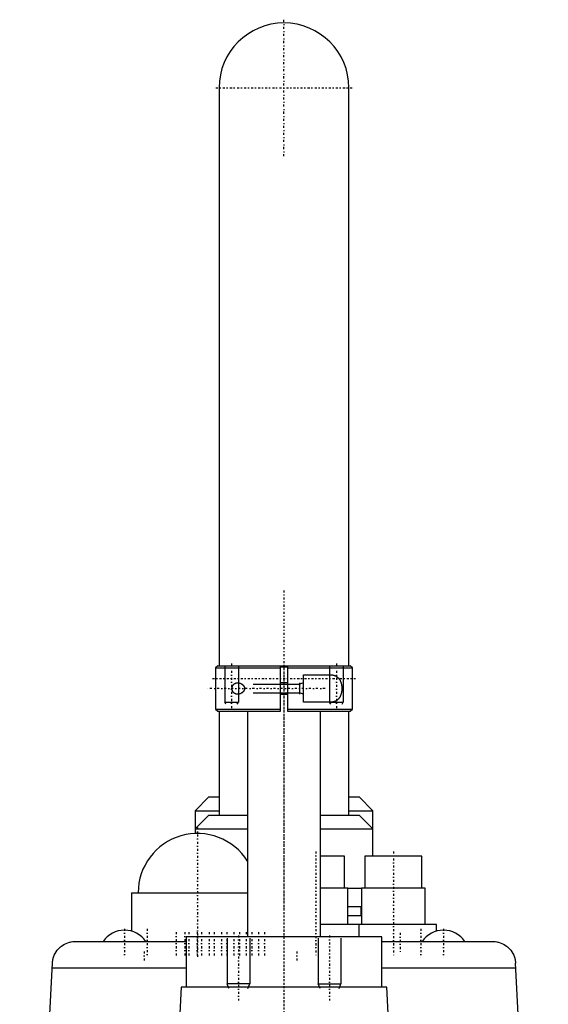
# Model space of a CAD drawing. Extents: x -70 to 72, y -1 to 596.
# Tile 3 of 3: x -58 to 58, y 380 to 596. Entities that reach past the tile are written whole.
import ezdxf

# ---------------------------------------------------------------- set-up
doc = ezdxf.new("R2010")
doc.units = 0
doc.linetypes.add('CENTER', pattern=[1.5, 0.45, -0.5, 0.05, -0.5])
for name, color, linetype in [('AM_0', 7, 'CONTINUOUS'), ('AM_10', 7, 'CONTINUOUS'), ('AM_7', 7, 'CENTER')]:
    doc.layers.add(name, color=color, linetype=linetype)

msp = doc.modelspace()

# ---------------------------------------------------------------- linework, layer by layer
at = {"layer": 'AM_0', "color": 7, "linetype": 'CONTINUOUS'}
for p, q in [((-14.25, 580.75), (-14.25, 454)), ((14.25, 454), (14.25, 580.75)), ((-14.5, 454), (-15, 453.5)), ((-14.5, 454), (14.5, 454)), ((-0.75, 444), (-0.75, 454)), ((-0.75, 453.75), (0.75, 453.75)), ((0.75, 454), (0.75, 444)), ((15, 453.5), (14.5, 454)), ((-15, 453.5), (-15, 444.5)), ((-15, 453.5), (-0.75, 453.5)), ((0.75, 453.5), (15, 453.5)), ((4.25, 452), (10.2, 452)), ((4.25, 446), (4.25, 452)), ((15, 444.5), (15, 453.5)), ((0.75, 450.25), (-0.75, 450.25)), ((-0.75, 447.75), (0.75, 447.75)), ((10.2, 446), (4.25, 446)), ((-15, 444.5), (-14.5, 444)), ((-15, 444.5), (-0.75, 444.5)), ((-14.5, 444), (-0.75, 444)), ((-14.25, 444), (-14.25, 421.2)), ((-8, 444), (-8, 394.5)), ((0.75, 444.5), (15, 444.5)), ((0.75, 444), (14.5, 444)), ((8, 394.5), (8, 444)), ((14.25, 421.2), (14.25, 444)), ((14.5, 444), (15, 444.5)), ((-16.5, 425.2), (-19.5, 422.2)), ((-16.5, 425.2), (-14.27, 425.2)), ((14.27, 425.2), (16.5, 425.2)), ((19.5, 422.2), (16.5, 425.2)), ((-19.5, 422.2), (-19.5, 418.2)), ((-19.5, 422.2), (-14.27, 422.2)), ((-16.5, 421.2), (-19.5, 418.2)), ((-16.5, 421.2), (-8.01, 421.2)), ((8.01, 421.2), (16.5, 421.2)), ((14.27, 422.2), (19.5, 422.2)), ((19.5, 418.2), (16.5, 421.2)), ((19.5, 418.2), (19.5, 422.2)), ((-19.5, 418.2), (-19.5, 417.19)), ((-19.5, 418.2), (-8.01, 418.2)), ((8.01, 418.2), (19.5, 418.2)), ((19.5, 412.2), (19.5, 418.2)), ((13.25, 412.2), (8, 412.2)), ((13.25, 405.2), (13.25, 412.2)), ((17.75, 412.2), (17.75, 405.2)), ((30.25, 412.2), (17.75, 412.2)), ((30.25, 405.2), (30.25, 412.2)), ((-33.5, 404.2), (-33.5, 395.79)), ((-33.5, 404.2), (-7.99, 404.2)), ((14, 405.2), (8, 405.2)), ((14, 397.2), (14, 405.2)), ((14, 405.2), (17, 405.2)), ((17, 405.2), (17, 397.2)), ((31, 405.2), (17, 405.2)), ((31, 397.2), (31, 405.2)), ((14.01, 401.2), (17.01, 401.2)), ((16.9, 399.2), (16.9, 401.2)), ((14, 399.2), (17, 399.2)), ((33.5, 397.2), (8, 397.2)), ((16.5, 394.5), (16.5, 397.2)), ((33.5, 395.79), (33.5, 397.2)), ((-45.81, 393.5), (-21.5, 393.5)), ((-21.5, 394.5), (-21.5, 383.5)), ((21.5, 394.5), (-21.5, 394.5)), ((21.5, 383.5), (21.5, 394.5)), ((21.5, 393.5), (45.81, 393.5)), ((-58, 251.5), (-50.81, 388.76)), ((-21.5, 387.64), (-50.87, 387.64)), ((50.87, 387.64), (21.5, 387.64)), ((58, 251.5), (50.81, 388.76)), ((-22.57, 383.5), (-24.01, 355.97)), ((22.57, 383.5), (-22.57, 383.5)), ((24.01, 355.97), (22.57, 383.5))]:
    msp.add_line(p, q, dxfattribs=at)
for points in [[(10.2, 452, 0), (10.23, 452, 0), (10.31, 452, 0), (10.38, 452, 0), (10.41, 451.99, 0), (10.45, 451.99, 0), (10.52, 451.98, 0), (10.59, 451.98, 0), (10.67, 451.97, 0), (10.74, 451.95, 0), (10.81, 451.94, 0), (10.84, 451.93, 0), (10.88, 451.92, 0), (10.95, 451.91, 0), (11.02, 451.88, 0), (11.09, 451.86, 0), (11.16, 451.84, 0), (11.22, 451.81, 0), (11.26, 451.8, 0), (11.29, 451.78, 0), (11.35, 451.75, 0), (11.42, 451.72, 0), (11.45, 451.7, 0), (11.48, 451.68, 0), (11.54, 451.64, 0), (11.6, 451.6, 0), (11.63, 451.58, 0), (11.66, 451.56, 0), (11.72, 451.51, 0), (11.77, 451.47, 0), (11.83, 451.42, 0), (11.88, 451.37, 0), (11.93, 451.31, 0), (11.96, 451.28, 0), (11.98, 451.26, 0), (12.03, 451.2, 0), (12.08, 451.14, 0), (12.12, 451.07, 0), (12.17, 451.01, 0), (12.21, 450.94, 0), (12.23, 450.91, 0), (12.25, 450.87, 0), (12.29, 450.8, 0), (12.33, 450.73, 0), (12.36, 450.65, 0), (12.4, 450.57, 0), (12.43, 450.48, 0), (12.45, 450.44, 0), (12.46, 450.4, 0), (12.49, 450.31, 0), (12.52, 450.22, 0), (12.55, 450.13, 0), (12.57, 450.03, 0), (12.59, 449.94, 0), (12.6, 449.89, 0), (12.61, 449.84, 0), (12.63, 449.74, 0), (12.64, 449.64, 0), (12.66, 449.55, 0), (12.67, 449.45, 0), (12.68, 449.35, 0), (12.68, 449.3, 0), (12.68, 449.25, 0), (12.69, 449.15, 0), (12.69, 449.05, 0), (12.69, 449, 0), (12.69, 448.95, 0), (12.69, 448.85, 0), (12.68, 448.75, 0), (12.68, 448.7, 0), (12.68, 448.65, 0), (12.67, 448.55, 0), (12.66, 448.45, 0), (12.64, 448.36, 0), (12.63, 448.26, 0), (12.61, 448.16, 0), (12.6, 448.11, 0), (12.59, 448.06, 0), (12.57, 447.97, 0), (12.55, 447.87, 0), (12.52, 447.78, 0), (12.49, 447.69, 0), (12.46, 447.6, 0), (12.45, 447.56, 0), (12.43, 447.52, 0), (12.4, 447.43, 0), (12.36, 447.35, 0), (12.33, 447.27, 0), (12.29, 447.2, 0), (12.25, 447.13, 0), (12.23, 447.09, 0), (12.21, 447.06, 0), (12.17, 446.99, 0), (12.12, 446.93, 0), (12.08, 446.86, 0), (12.03, 446.8, 0), (11.98, 446.74, 0), (11.96, 446.72, 0), (11.93, 446.69, 0), (11.88, 446.63, 0), (11.83, 446.58, 0), (11.77, 446.53, 0), (11.72, 446.49, 0), (11.66, 446.44, 0), (11.63, 446.42, 0), (11.6, 446.4, 0), (11.54, 446.36, 0), (11.48, 446.32, 0), (11.45, 446.3, 0), (11.42, 446.28, 0), (11.35, 446.25, 0), (11.29, 446.22, 0), (11.26, 446.2, 0), (11.22, 446.19, 0), (11.16, 446.16, 0), (11.09, 446.14, 0), (11.02, 446.12, 0), (10.95, 446.09, 0), (10.88, 446.08, 0), (10.84, 446.07, 0), (10.81, 446.06, 0), (10.74, 446.05, 0), (10.67, 446.03, 0), (10.59, 446.02, 0), (10.52, 446.02, 0), (10.45, 446.01, 0), (10.41, 446.01, 0), (10.38, 446, 0), (10.31, 446, 0), (10.23, 446, 0), (10.2, 446, 0)], [(-10.2, 447.75, 0), (-10.21, 447.75, 0), (-10.24, 447.75, 0), (-10.28, 447.75, 0), (-10.29, 447.75, 0), (-10.31, 447.75, 0), (-10.34, 447.76, 0), (-10.37, 447.76, 0), (-10.4, 447.76, 0), (-10.43, 447.77, 0), (-10.47, 447.78, 0), (-10.48, 447.78, 0), (-10.5, 447.78, 0), (-10.53, 447.79, 0), (-10.56, 447.8, 0), (-10.59, 447.81, 0), (-10.62, 447.82, 0), (-10.65, 447.83, 0), (-10.67, 447.84, 0), (-10.68, 447.84, 0), (-10.71, 447.86, 0), (-10.74, 447.87, 0), (-10.76, 447.88, 0), (-10.77, 447.88, 0), (-10.8, 447.9, 0), (-10.83, 447.92, 0), (-10.84, 447.92, 0), (-10.86, 447.93, 0), (-10.89, 447.95, 0), (-10.91, 447.97, 0), (-10.94, 447.99, 0), (-10.97, 448.01, 0), (-10.99, 448.03, 0), (-11.01, 448.05, 0), (-11.02, 448.06, 0), (-11.04, 448.08, 0), (-11.07, 448.11, 0), (-11.09, 448.13, 0), (-11.11, 448.16, 0), (-11.13, 448.18, 0), (-11.14, 448.2, 0), (-11.15, 448.21, 0), (-11.18, 448.24, 0), (-11.2, 448.27, 0), (-11.22, 448.31, 0), (-11.23, 448.34, 0), (-11.25, 448.37, 0), (-11.26, 448.39, 0), (-11.27, 448.41, 0), (-11.29, 448.45, 0), (-11.3, 448.48, 0), (-11.32, 448.52, 0), (-11.33, 448.56, 0), (-11.34, 448.6, 0), (-11.35, 448.62, 0), (-11.35, 448.64, 0), (-11.36, 448.68, 0), (-11.37, 448.72, 0), (-11.38, 448.77, 0), (-11.39, 448.81, 0), (-11.39, 448.85, 0), (-11.39, 448.87, 0), (-11.4, 448.89, 0), (-11.4, 448.94, 0), (-11.4, 448.98, 0), (-11.4, 449, 0), (-11.4, 449.02, 0), (-11.4, 449.06, 0), (-11.4, 449.11, 0), (-11.39, 449.13, 0), (-11.39, 449.15, 0), (-11.39, 449.19, 0), (-11.38, 449.23, 0), (-11.37, 449.28, 0), (-11.36, 449.32, 0), (-11.35, 449.36, 0), (-11.35, 449.38, 0), (-11.34, 449.4, 0), (-11.33, 449.44, 0), (-11.32, 449.48, 0), (-11.3, 449.52, 0), (-11.29, 449.55, 0), (-11.27, 449.59, 0), (-11.26, 449.61, 0), (-11.25, 449.63, 0), (-11.23, 449.66, 0), (-11.22, 449.69, 0), (-11.2, 449.73, 0), (-11.18, 449.76, 0), (-11.15, 449.79, 0), (-11.14, 449.8, 0), (-11.13, 449.82, 0), (-11.11, 449.84, 0), (-11.09, 449.87, 0), (-11.07, 449.89, 0), (-11.04, 449.92, 0), (-11.02, 449.94, 0), (-11.01, 449.95, 0), (-10.99, 449.97, 0), (-10.97, 449.99, 0), (-10.94, 450.01, 0), (-10.91, 450.03, 0), (-10.89, 450.05, 0), (-10.86, 450.07, 0), (-10.84, 450.08, 0), (-10.83, 450.08, 0), (-10.8, 450.1, 0), (-10.77, 450.12, 0), (-10.76, 450.12, 0), (-10.74, 450.13, 0), (-10.71, 450.14, 0), (-10.68, 450.16, 0), (-10.67, 450.16, 0), (-10.65, 450.17, 0), (-10.62, 450.18, 0), (-10.59, 450.19, 0), (-10.56, 450.2, 0), (-10.53, 450.21, 0), (-10.5, 450.22, 0), (-10.48, 450.22, 0), (-10.47, 450.22, 0), (-10.43, 450.23, 0), (-10.4, 450.24, 0), (-10.37, 450.24, 0), (-10.34, 450.24, 0), (-10.31, 450.25, 0), (-10.29, 450.25, 0), (-10.28, 450.25, 0), (-10.24, 450.25, 0), (-10.21, 450.25, 0), (-10.2, 450.25, 0)], [(-10.2, 450.25, 0), (-10.15, 450.25, 0), (-10.04, 450.24, 0), (-9.94, 450.23, 0), (-9.88, 450.22, 0), (-9.83, 450.21, 0), (-9.72, 450.18, 0), (-9.61, 450.14, 0), (-9.5, 450.09, 0), (-9.4, 450.04, 0), (-9.3, 449.98, 0), (-9.25, 449.95, 0), (-9.2, 449.92, 0), (-9.14, 449.87, 0), (-9.13, 449.86, 0), (-9.11, 449.85, 0), (-9.1, 449.84, 0), (-9.1, 449.84, 0), (-9.08, 449.82, 0), (-9.07, 449.81, 0), (-9.05, 449.8, 0), (-9.04, 449.78, 0), (-9.02, 449.77, 0), (-9.01, 449.76, 0), (-9.01, 449.76, 0), (-8.99, 449.74, 0), (-8.98, 449.73, 0), (-8.96, 449.71, 0), (-8.95, 449.7, 0), (-8.93, 449.68, 0), (-8.93, 449.67, 0), (-8.92, 449.66, 0), (-8.91, 449.65, 0), (-8.89, 449.63, 0), (-8.88, 449.61, 0), (-8.87, 449.6, 0), (-8.85, 449.58, 0), (-8.85, 449.57, 0), (-8.84, 449.56, 0), (-8.83, 449.54, 0), (-8.82, 449.52, 0), (-8.8, 449.5, 0), (-8.79, 449.48, 0), (-8.78, 449.46, 0), (-8.78, 449.45, 0), (-8.77, 449.45, 0), (-8.76, 449.43, 0), (-8.75, 449.4, 0), (-8.75, 449.39, 0), (-8.74, 449.38, 0), (-8.73, 449.36, 0), (-8.72, 449.34, 0), (-8.72, 449.33, 0), (-8.72, 449.32, 0), (-8.71, 449.3, 0), (-8.7, 449.28, 0), (-8.69, 449.26, 0), (-8.69, 449.24, 0), (-8.68, 449.21, 0), (-8.68, 449.2, 0), (-8.68, 449.19, 0), (-8.67, 449.17, 0), (-8.67, 449.15, 0), (-8.67, 449.12, 0), (-8.66, 449.1, 0), (-8.66, 449.08, 0), (-8.66, 449.07, 0), (-8.66, 449.06, 0), (-8.66, 449.03, 0), (-8.66, 449.01, 0), (-8.66, 449, 0)], [(-8.66, 449, 0), (-8.66, 448.99, 0), (-8.66, 448.97, 0), (-8.66, 448.94, 0), (-8.66, 448.93, 0), (-8.66, 448.92, 0), (-8.66, 448.9, 0), (-8.67, 448.88, 0), (-8.67, 448.85, 0), (-8.67, 448.83, 0), (-8.68, 448.81, 0), (-8.68, 448.8, 0), (-8.68, 448.79, 0), (-8.69, 448.76, 0), (-8.69, 448.74, 0), (-8.7, 448.72, 0), (-8.71, 448.7, 0), (-8.72, 448.68, 0), (-8.72, 448.67, 0), (-8.72, 448.66, 0), (-8.73, 448.64, 0), (-8.74, 448.62, 0), (-8.75, 448.61, 0), (-8.75, 448.6, 0), (-8.76, 448.57, 0), (-8.77, 448.55, 0), (-8.78, 448.55, 0), (-8.78, 448.54, 0), (-8.79, 448.52, 0), (-8.8, 448.5, 0), (-8.82, 448.48, 0), (-8.83, 448.46, 0), (-8.84, 448.44, 0), (-8.85, 448.43, 0), (-8.85, 448.42, 0), (-8.87, 448.4, 0), (-8.88, 448.39, 0), (-8.89, 448.37, 0), (-8.91, 448.35, 0), (-8.92, 448.34, 0), (-8.93, 448.33, 0), (-8.93, 448.32, 0), (-8.95, 448.3, 0), (-8.96, 448.29, 0), (-8.98, 448.27, 0), (-8.99, 448.26, 0), (-9.01, 448.24, 0), (-9.01, 448.24, 0), (-9.02, 448.23, 0), (-9.04, 448.22, 0), (-9.05, 448.2, 0), (-9.07, 448.19, 0), (-9.08, 448.18, 0), (-9.1, 448.16, 0), (-9.1, 448.16, 0), (-9.11, 448.15, 0), (-9.13, 448.14, 0), (-9.14, 448.13, 0), (-9.2, 448.08, 0), (-9.25, 448.05, 0), (-9.3, 448.02, 0), (-9.4, 447.96, 0), (-9.5, 447.91, 0), (-9.61, 447.86, 0), (-9.72, 447.82, 0), (-9.83, 447.79, 0), (-9.88, 447.78, 0), (-9.94, 447.77, 0), (-10.04, 447.76, 0), (-10.15, 447.75, 0), (-10.2, 447.75, 0)], [(-50.81, 388.76, 0), (-50.8, 388.81, 0), (-50.8, 388.9, 0), (-50.79, 388.98, 0), (-50.79, 389.03, 0), (-50.78, 389.07, 0), (-50.77, 389.16, 0), (-50.76, 389.25, 0), (-50.7, 389.54, 0), (-50.57, 390.03, 0), (-50.49, 390.26, 0), (-50.41, 390.48, 0), (-50.21, 390.89, 0), (-49.99, 391.26, 0), (-49.74, 391.59, 0), (-49.47, 391.91, 0), (-49.18, 392.2, 0), (-49.02, 392.33, 0), (-48.86, 392.46, 0), (-48.53, 392.7, 0), (-48.18, 392.9, 0), (-47.83, 393.08, 0), (-47.46, 393.22, 0), (-47.09, 393.33, 0), (-46.91, 393.38, 0), (-46.72, 393.42, 0), (-46.35, 393.47, 0), (-45.99, 393.5, 0), (-45.81, 393.5, 0)], [(45.81, 393.5, 0), (45.99, 393.5, 0), (46.35, 393.47, 0), (46.72, 393.42, 0), (46.91, 393.38, 0), (47.09, 393.33, 0), (47.46, 393.22, 0), (47.83, 393.08, 0), (48.18, 392.9, 0), (48.53, 392.7, 0), (48.86, 392.46, 0), (49.02, 392.33, 0), (49.18, 392.2, 0), (49.47, 391.91, 0), (49.74, 391.59, 0), (49.99, 391.26, 0), (50.21, 390.89, 0), (50.41, 390.48, 0), (50.49, 390.26, 0), (50.57, 390.03, 0), (50.7, 389.54, 0), (50.76, 389.25, 0), (50.77, 389.16, 0), (50.78, 389.07, 0), (50.79, 389.03, 0), (50.79, 388.98, 0), (50.8, 388.9, 0), (50.8, 388.81, 0), (50.81, 388.76, 0)]]:
    msp.add_polyline3d(points, dxfattribs=at)
for centre, radius, start, end in [((0, 580.75), 14.25, 0, 180), ((-19, 404.2), 13, 32.2042, 180), ((-35, 390.33), 5.66, 34.0607, 145.9393), ((35, 390.33), 5.66, 34.0607, 145.9393)]:
    msp.add_arc(centre, radius, start, end, dxfattribs=at)
at = {"layer": 'AM_10', "color": 7, "linetype": 'CONTINUOUS'}
for p, q in [((-13, 454), (-13, 446)), ((-10, 454), (-10, 446)), ((10, 454), (10, 446)), ((13, 454), (13, 446)), ((-6.75, 449.97), (3.4, 449.97)), ((4.25, 450.25), (3.4, 449.97)), ((3.4, 450.25), (3.4, 447.75)), ((-6.75, 448.03), (3.4, 448.03)), ((4.25, 447.75), (3.4, 448.03)), ((-12.73, 445.53), (-13, 446)), ((-13, 446), (-10, 446)), ((-10.27, 445.53), (-10, 446)), ((10.27, 445.53), (10, 446)), ((10, 446), (13, 446)), ((12.73, 445.53), (13, 446)), ((-12.5, 394.2), (-12.5, 384.2)), ((-7.5, 394.2), (-7.5, 384.2)), ((7.5, 394.2), (7.5, 384.2)), ((12.5, 394.2), (12.5, 384.2)), ((-7.5, 384.2), (-12.5, 384.2)), ((-12.07, 383.2), (-12.5, 384.2)), ((-7.93, 383.2), (-7.5, 384.2)), ((7.93, 383.2), (7.5, 384.2)), ((7.5, 384.2), (12.5, 384.2)), ((12.07, 383.2), (12.5, 384.2))]:
    msp.add_line(p, q, dxfattribs=at)
at = {"layer": 'AM_7', "color": 4, "linetype": 'CENTER'}
for p, q in [((0, 565.79), (0, 595.71)), ((-14.96, 580.75), (14.96, 580.75)), ((0, 470.5), (0, 107.5)), ((-11.5, 454.45), (-11.5, 444.47)), ((0, 454.2), (0, 146)), ((0, 453.6), (0, 400.8)), ((11.5, 454.45), (11.5, 444.47)), ((-15.68, 451.2), (15.68, 451.2)), ((9, 449), (-16.75, 449)), ((-19, 418.5), (-19, 389.9)), ((7, 413.25), (7, 390.15)), ((24, 413.25), (24, 390.15)), ((-35, 396.27), (-35, 390.05)), ((-30, 396.27), (-30, 390.05)), ((-23.65, 395.55), (-23.65, 390.05)), ((-21.79, 395.55), (-21.79, 390.05)), ((-20.88, 395.55), (-20.88, 390.05)), ((-19.09, 395.55), (-19.09, 390.05)), ((-18.11, 395.55), (-18.11, 390.05)), ((-16.39, 395.55), (-16.39, 390.05)), ((-15.34, 395.55), (-15.34, 390.05)), ((-13.69, 395.55), (-13.69, 390.05)), ((-12.57, 395.55), (-12.57, 390.05)), ((-10.99, 395.55), (-10.99, 390.05)), ((-9.8, 395.55), (-9.8, 390.05)), ((-8.29, 395.55), (-8.29, 390.05)), ((-7.03, 395.55), (-7.03, 390.05)), ((-5.59, 395.55), (-5.59, 390.05)), ((-4.26, 395.55), (-4.26, 390.05)), ((25.5, 395.4), (25.5, 391)), ((30, 396.27), (30, 390.05)), ((35, 396.27), (35, 390.05)), ((-10, 394.85), (-10, 380.55)), ((10, 394.85), (10, 380.55)), ((-30.65, 391.3), (-30.65, 389.1)), ((2.85, 391.3), (2.85, 389.1))]:
    msp.add_line(p, q, dxfattribs=at)

doc.saveas('drawing.dxf')
